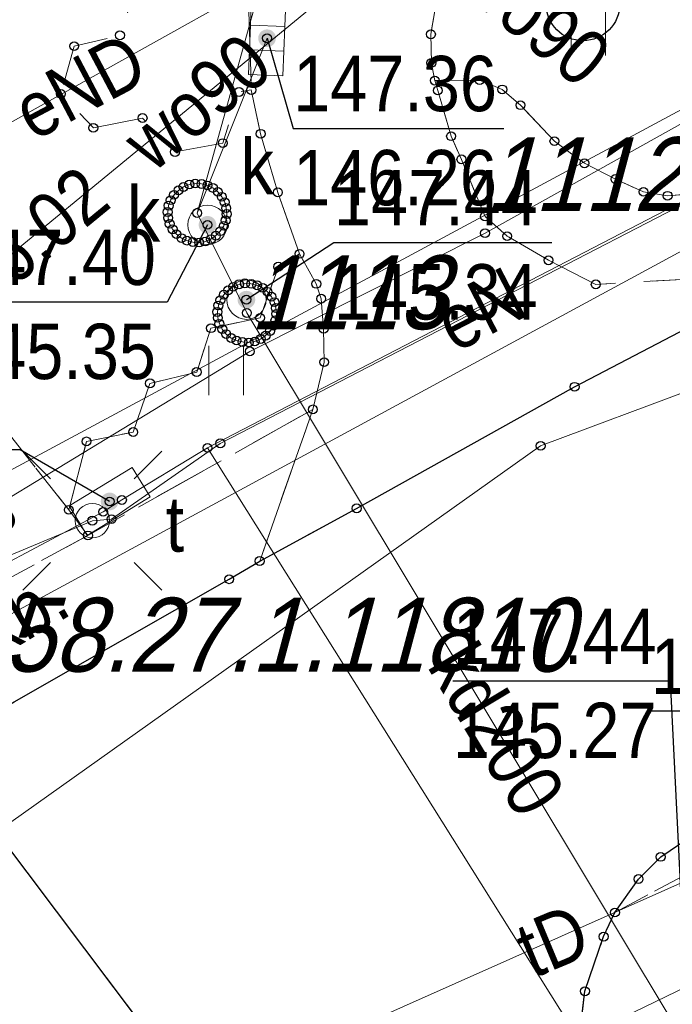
# Model space of a CAD drawing. Header units: metres. Extents: x 5548743 to 5556416, y 5707500 to 5714000.
# Tile 213 of 244: x 5554417 to 5554431, y 5710511 to 5710531. Entities that reach past the tile are written whole.
import ezdxf
from ezdxf.enums import TextEntityAlignment as Align

# ---------------------------------------------------------------- set-up
doc = ezdxf.new("R2010")
doc.units = ezdxf.units.M
for name, pattern in [('1.5_0.75', [2.25, 1.5, -0.75]), ('2.25_0.75', [3, 2.25, -0.75]), ('219-1000', [0]), ('suep_nn_1000', [0])]:
    doc.linetypes.add(name, pattern=pattern)
doc.layers.get('0').update_dxf_attribs({"color": 2, "lineweight": 5})
doc.styles.get("Standard").update_dxf_attribs({"font": 'Working1250', "width": 0.75})

# ---------------------------------------------------------------- blocks, each defined once
blk = doc.blocks.new('US22')
at = {"color": 0, "linetype": 'Continuous', "lineweight": 0}
blk.add_circle((0, 0), 0.4, dxfattribs=at)
blk = doc.blocks.new('PW01')
at = {"linetype": 'Continuous', "lineweight": 13}
h = blk.add_hatch(color=0, dxfattribs=at)
edge = h.paths.add_edge_path()
edge.add_arc((0, 0), 0.18, 0, 360)
blk = doc.blocks.new('US05')
at = {"color": 0, "linetype": 'Continuous', "lineweight": 13}
for p, q in [((-0.75, -0.35), (-0.75, 0.35)), ((-0.75, 0.35), (-0.25, 0.35)), ((-0.25, -0.35), (-0.25, 0.35)), ((-0.25, 0.35), (0.25, 0.35)), ((0.25, -0.35), (0.25, 0.35)), ((0.25, 0.35), (0.75, 0.35)), ((0.75, -0.35), (0.75, 0.35)), ((-0.75, -0.35), (-0.25, -0.35)), ((-0.25, -0.35), (0.25, -0.35)), ((0.25, -0.35), (0.75, -0.35))]:
    blk.add_line(p, q, dxfattribs=at)
blk = doc.blocks.new('SUWH')
at = {"color": 0, "linetype": 'Continuous'}
for p in [(-0.531, 0.969), (0, 0.75), (0.531, 0.969)]:
    blk.add_line(p, (0, 1.5), dxfattribs=at)
blk.add_circle((0, 0), 0.75, dxfattribs=at)
blk = doc.blocks.new('TU04')
at = {"color": 0, "linetype": 'Continuous', "lineweight": 13}
for p, q in [((0, 0), (0, 1)), ((0.7, 0), (0.7, 1))]:
    blk.add_line(p, q, dxfattribs=at)
blk = doc.blocks.new('SUEP1')
at = {"color": 0, "linetype": 'Continuous'}
for p, q in [((7.5, 0), (5.25, 0.75)), ((22.5, 0), (20.25, 0.75)), ((0, 0), (7.5, 0)), ((7.5, 0), (5.25, -0.75)), ((7.5, 0), (22.5, 0)), ((22.5, 0), (20.25, -0.75))]:
    blk.add_line(p, q, dxfattribs=at)
blk = doc.blocks.new('SM01')
at = {"color": 0, "linetype": 'Continuous', "lineweight": 13}
for p, q in [((-0.848, 0.848), (-1.414, 1.414)), ((0.849, 0.848), (1.414, 1.414)), ((-0.848, -0.849), (-1.414, -1.414)), ((0.849, -0.849), (1.414, -1.414))]:
    blk.add_line(p, q, dxfattribs=at)
blk.add_circle((0, 0), 0.35, dxfattribs=at)
blk = doc.blocks.new('US20')
at = {"color": 0, "linetype": 'Continuous', "lineweight": 13}
for p, q in [((-0.75, -0.35), (-0.75, 0.35)), ((-0.75, 0.35), (0.75, 0.35)), ((0.75, -0.35), (0.75, 0.35)), ((-0.75, -0.35), (0.75, -0.35))]:
    blk.add_line(p, q, dxfattribs=at)
blk = doc.blocks.new('PIKIETAW1891')
at = {"color": 0}
blk.add_circle((0, 0), 0.09, dxfattribs=at)

msp = doc.modelspace()

# ---------------------------------------------------------------- linework, layer by layer
at = {"layer": '218-kontur użytku gruntowego', "color": 3, "linetype": 'CONTINUOUS', "lineweight": 18, "flags": 128}
for points in [[(5554413.41, 5710519.89), (5554450.09, 5710539.61)], [(5554450.09, 5710539.61), (5554413.41, 5710519.89)]]:
    msp.add_lwpolyline(points, dxfattribs=at)
at = {"layer": '219-działka ewidencyjna', "color": 7, "linetype": '219-1000', "lineweight": 18, "flags": 128}
for points in [[(5554450.09, 5710539.61), (5554413.41, 5710519.89)], [(5554436.97, 5710514.35), (5554421.11, 5710506.67)]]:
    msp.add_lwpolyline(points, dxfattribs=at)
at = {"layer": 'chodnik', "color": 7, "linetype": '1.5_0.75', "lineweight": 18, "flags": 128}
for points in [[(5554409.6, 5710545.62), (5554415.1, 5710548.81), (5554424.57, 5710554.26), (5554423.48, 5710556.08), (5554421.45, 5710554.89), (5554419.97, 5710557.46), (5554419.57, 5710558.15), (5554416.73, 5710556.51), (5554417.08, 5710555.92), (5554418.62, 5710553.3), (5554415.59, 5710551.64), (5554414.79, 5710552.95), (5554411.31, 5710550.93), (5554410.54, 5710552.2), (5554410.21, 5710552.76), (5554407.17, 5710551.01), (5554407.6, 5710550.29), (5554409.1, 5710547.77), (5554402.53, 5710543.98), (5554402, 5710544.89), (5554401.03, 5710544.35), (5554386.59, 5710567.79), (5554374.1, 5710581.99), (5554358.19, 5710600.16), (5554356.05, 5710597.82), (5554384.2, 5710565.77), (5554398.04, 5710543.15), (5554393.98, 5710542.22), (5554393.69, 5710541.86), (5554394.87, 5710540.63), (5554399, 5710541.59), (5554401.02, 5710538.25), (5554402.9, 5710535.82), (5554401.94, 5710535.09), (5554403.5, 5710533.11), (5554404.4, 5710533.82), (5554408.42, 5710528.67), (5554407.51, 5710528), (5554409.02, 5710525.97), (5554409.97, 5710526.73), (5554411.75, 5710524.49), (5554416.03, 5710519.11), (5554418.7, 5710520.56), (5554418.31, 5710521.08), (5554416.25, 5710523.69), (5554414.24, 5710526.31), (5554408.62, 5710533.5), (5554406.48, 5710536.28), (5554403.82, 5710539.7), (5554402.71, 5710541.62)], [(5554416.25, 5710523.69), (5554418.31, 5710521.08), (5554418.67, 5710522.47), (5554419.62, 5710522.66), (5554419.96, 5710523.65), (5554420.91, 5710523.88), (5554421.2, 5710524.77), (5554422.2, 5710524.98), (5554422.57, 5710526.02), (5554423, 5710526.28), (5554422.56, 5710527.53), (5554422.21, 5710528.72), (5554422.02, 5710529.61), (5554421.77, 5710529.57), (5554421.44, 5710528.53), (5554420.47, 5710528.35), (5554419.81, 5710529.04), (5554418.81, 5710528.84), (5554418.15, 5710529.53), (5554418.42, 5710530.5), (5554419.35, 5710530.72), (5554419.67, 5710531.68), (5554418.95, 5710532.49), (5554419.29, 5710533.47), (5554420.27, 5710533.65), (5554420.91, 5710532.95), (5554421.91, 5710533.16), (5554422.21, 5710534.11), (5554421.54, 5710534.91), (5554421.77, 5710535.86), (5554422.76, 5710536.09), (5554423.1, 5710537.09), (5554424.01, 5710537.29), (5554424.79, 5710536.43), (5554425.05, 5710536.67), (5554426.14, 5710537.52), (5554426.31, 5710537.61), (5554425.25, 5710538.62), (5554425.53, 5710539.51), (5554426.47, 5710539.7), (5554426.78, 5710540.65), (5554426.1, 5710541.44), (5554425.08, 5710541.22), (5554424.42, 5710541.96), (5554424.73, 5710542.88), (5554424.04, 5710543.64), (5554423.01, 5710543.39), (5554422.67, 5710542.45), (5554421.72, 5710542.21), (5554421.06, 5710542.9), (5554421.3, 5710543.86), (5554420.73, 5710544.48), (5554421.07, 5710545.43), (5554420.37, 5710546.19), (5554419.36, 5710545.95), (5554419.01, 5710544.97), (5554418.05, 5710544.73), (5554417.41, 5710545.45), (5554417.69, 5710546.4), (5554416.95, 5710547.19), (5554415.94, 5710546.93), (5554415.31, 5710547.69), (5554415.49, 5710548.3), (5554415.1, 5710548.81), (5554409.6, 5710545.62), (5554409.85, 5710545.29), (5554409.61, 5710544.58), (5554410.32, 5710543.84), (5554410.11, 5710542.98), (5554409.12, 5710542.67), (5554408.87, 5710541.88), (5554407.93, 5710541.56), (5554407.56, 5710540.65), (5554406.63, 5710540.37), (5554406.32, 5710539.35), (5554407.01, 5710538.56), (5554408, 5710538.75), (5554408.63, 5710538.15), (5554408.4, 5710537.11), (5554406.64, 5710536.67), (5554406.48, 5710536.28), (5554408.62, 5710533.5), (5554409.27, 5710533.64), (5554409.59, 5710534.56), (5554410.45, 5710534.8), (5554411.15, 5710534.11), (5554412.14, 5710534.31), (5554412.82, 5710533.65), (5554412.59, 5710532.68), (5554413.31, 5710531.94), (5554414.26, 5710532.12), (5554414.9, 5710531.46), (5554414.67, 5710530.56), (5554413.74, 5710530.3), (5554413.39, 5710529.31), (5554414.05, 5710528.59), (5554413.81, 5710527.68), (5554414.53, 5710526.85), (5554415.56, 5710527.04), (5554416.17, 5710526.44), (5554415.88, 5710525.47), (5554416.58, 5710524.67)], [(5554428.68, 5710510.32), (5554428.71, 5710509.3), (5554428.85, 5710508.67), (5554429.18, 5710508.02), (5554431.12, 5710505.17), (5554431.32, 5710505.12), (5554431.07, 5710506.29), (5554431.03, 5710507.25), (5554431.24, 5710508.44), (5554431.65, 5710509.37), (5554432.29, 5710510.32), (5554433.29, 5710511.27), (5554434, 5710511.81), (5554444.33, 5710517.21), (5554446.4, 5710513.15), (5554444.44, 5710509.96), (5554443.56, 5710510), (5554443.1, 5710510.82), (5554441.95, 5710510.8), (5554441.42, 5710509.98), (5554440.44, 5710509.96), (5554439.99, 5710509.05), (5554440.34, 5710508.14), (5554439.92, 5710507.26), (5554440.52, 5710506.42), (5554441.51, 5710506.3), (5554441.99, 5710505.52), (5554443.06, 5710505.47), (5554444.6, 5710506.4), (5554445.11, 5710507), (5554446.04, 5710505.19), (5554445.25, 5710505.1), (5554444.66, 5710504.35), (5554443.68, 5710504.28), (5554443.05, 5710503.38), (5554443.6, 5710502.46), (5554443.17, 5710501.64), (5554443.67, 5710500.76), (5554444.68, 5710500.67), (5554445.14, 5710499.85), (5554446.21, 5710499.93), (5554446.83, 5710500.71), (5554447.76, 5710500.74), (5554448.26, 5710501.67), (5554447.82, 5710502.52), (5554448.35, 5710503.32), (5554451.99, 5710503.2), (5554454.86, 5710499.22), (5554457.35, 5710501.07), (5554454.72, 5710504.86), (5554456.51, 5710508.06), (5554456.13, 5710508.89), (5554456.44, 5710509.78), (5554456.55, 5710509.97), (5554465.15, 5710514.6), (5554465.57, 5710513.75), (5554467.51, 5710514.73), (5554466.99, 5710515.66), (5554470.4, 5710517.43), (5554474.47, 5710517.35), (5554476.66, 5710520.72), (5554484.57, 5710525.04), (5554485.07, 5710524.1), (5554486.93, 5710525.13), (5554486.48, 5710526.01), (5554497.58, 5710531.99), (5554498.19, 5710531.86), (5554498.78, 5710531.64), (5554499.18, 5710531.28), (5554502.01, 5710533.41), (5554501.83, 5710533.8), (5554501.84, 5710534.12), (5554502.03, 5710534.42), (5554509.05, 5710539.4), (5554508.94, 5710540.48), (5554508.06, 5710540.87), (5554508.43, 5710541.64), (5554507.85, 5710542.54), (5554506.95, 5710542.6), (5554506.5, 5710543.63), (5554491.87, 5710538.69), (5554484.57, 5710536.26), (5554478.34, 5710534.15), (5554478.09, 5710534.93), (5554474.12, 5710533.41), (5554474.36, 5710532.77), (5554472.05, 5710531.84), (5554446.11, 5710521.62), (5554445.81, 5710522.28), (5554442.07, 5710520.41), (5554442.42, 5710519.81), (5554435.85, 5710516.32), (5554433.79, 5710515.24), (5554429.41, 5710512.9), (5554429.18, 5710512.41), (5554428.8, 5710511.3)], [(5554425.75, 5710529.8), (5554425.81, 5710529.6), (5554426.08, 5710528.67), (5554426.29, 5710528.2), (5554426.77, 5710527.04), (5554427.22, 5710526.64), (5554428.06, 5710526.15), (5554429.02, 5710525.66), (5554433.01, 5710525.89), (5554437.5, 5710528.21), (5554440.1, 5710529.43), (5554442.88, 5710530.78), (5554447.4, 5710532.83), (5554448.6, 5710533.68), (5554449.39, 5710534.73), (5554450.07, 5710535.93), (5554450.66, 5710537.42), (5554451.01, 5710538.73), (5554451.08, 5710540.23), (5554450.88, 5710541.78), (5554450.55, 5710542.97), (5554448.71, 5710541.81), (5554448.82, 5710540.79), (5554448.86, 5710539.7), (5554448.82, 5710538.89), (5554448.59, 5710538.09), (5554448.33, 5710537.37), (5554447.97, 5710536.56), (5554447.66, 5710536.04), (5554447.23, 5710535.45), (5554446.81, 5710535.06), (5554446.27, 5710534.72), (5554443.32, 5710533.38), (5554438.66, 5710531.16), (5554435.72, 5710529.81), (5554431.66, 5710527.63), (5554431.07, 5710527.51), (5554430.48, 5710527.46), (5554429.99, 5710527.54), (5554429.42, 5710527.8), (5554428.79, 5710528.12), (5554428.18, 5710528.57), (5554427.49, 5710529.3), (5554427.12, 5710529.62), (5554426.66, 5710529.81)], [(5554406.45, 5710512.23), (5554408.24, 5710510.92), (5554412.43, 5710514.29), (5554414.65, 5710515.66), (5554417.2, 5710517.18), (5554421.57, 5710519.67), (5554422.19, 5710520.04), (5554423.27, 5710523.12), (5554418.7, 5710520.56), (5554416.03, 5710519.11), (5554411.31, 5710516.24), (5554409.91, 5710515.28), (5554407.12, 5710512.93)]]:
    msp.add_lwpolyline(points, close=True, dxfattribs=at)
at = {"layer": 'jezdnia', "color": 7, "linetype": '2.25_0.75', "lineweight": 18, "flags": 128}
for points in [[(5554412.43, 5710514.29), (5554408.24, 5710510.92), (5554418.66, 5710508.44), (5554419.59, 5710509.15), (5554420.38, 5710509.5), (5554421.46, 5710509.6), (5554422.36, 5710509.47), (5554423.16, 5710509.24), (5554423.89, 5710508.85), (5554424.46, 5710508.45), (5554428.69, 5710502.64), (5554439.05, 5710488.34), (5554439.27, 5710487.75), (5554439.32, 5710487.1), (5554439.14, 5710486.55), (5554438.1, 5710485.76), (5554437.65, 5710485.71), (5554436.85, 5710485.85), (5554441.68, 5710479.01), (5554444.19, 5710480.86), (5554442.45, 5710483.36), (5554443.47, 5710484.11), (5554467.28, 5710501.44), (5554488.48, 5710516.77), (5554505.22, 5710528.95), (5554521.64, 5710540.81), (5554534.16, 5710549.88), (5554542.28, 5710555.84), (5554542.73, 5710556.08), (5554548.69, 5710558.31), (5554550.14, 5710558.79), (5554550.8, 5710559.03), (5554551.51, 5710559.12), (5554552.37, 5710559.08), (5554553.78, 5710558.9), (5554554.78, 5710558.61), (5554555.64, 5710558.2), (5554556.75, 5710557.41), (5554557.27, 5710556.62), (5554557.72, 5710555.64), (5554562.19, 5710557.43), (5554562.14, 5710560.52), (5554558, 5710570.33), (5554557.22, 5710570.54), (5554556.66, 5710571.02), (5554556.14, 5710571.5), (5554555.73, 5710572.18), (5554551.34, 5710570.77), (5554551.5, 5710569.95), (5554551.48, 5710569.22), (5554551.26, 5710568.27), (5554550.9, 5710567.4), (5554550.49, 5710566.63), (5554550, 5710565.93), (5554549.32, 5710565.24), (5554547.89, 5710564.5), (5554545.11, 5710563.32), (5554541.28, 5710561.94), (5554534.34, 5710559.41), (5554531.12, 5710560.98), (5554521.77, 5710557.63), (5554514.14, 5710555.67), (5554512.15, 5710552.94), (5554509.31, 5710551.99), (5554508.96, 5710551.99), (5554508.15, 5710552.25), (5554507.64, 5710552.54), (5554506.95, 5710553.08), (5554506.33, 5710553.74), (5554505.62, 5710554.6), (5554504.27, 5710557.08), (5554503.76, 5710559.81), (5554500.07, 5710560.85), (5554495.64, 5710558.86), (5554496.41, 5710557.66), (5554496.92, 5710556.29), (5554497.23, 5710555.1), (5554497.4, 5710553.9), (5554497.47, 5710552.1), (5554497.29, 5710550.89), (5554497.03, 5710549.78), (5554496.59, 5710548.91), (5554496.04, 5710547.96), (5554495.73, 5710547.56), (5554494.8, 5710547.25), (5554491.67, 5710548.63), (5554486.93, 5710547.1), (5554485.39, 5710546.56), (5554480.26, 5710544.86), (5554478.27, 5710541.32), (5554476.06, 5710540.6), (5554472.16, 5710539.33), (5554470.22, 5710538.71), (5554468.48, 5710538.32), (5554467.02, 5710538.21), (5554465.68, 5710538.2), (5554464.68, 5710538.33), (5554463.62, 5710538.55), (5554462.32, 5710538.98), (5554460.78, 5710539.89), (5554459.64, 5710540.79), (5554459.04, 5710541.45), (5554456.35, 5710545.55), (5554450.55, 5710542.97), (5554450.88, 5710541.78), (5554451.08, 5710540.23), (5554451.01, 5710538.73), (5554450.66, 5710537.42), (5554450.07, 5710535.93), (5554449.39, 5710534.73), (5554448.6, 5710533.68), (5554447.4, 5710532.83), (5554442.88, 5710530.78), (5554440.1, 5710529.43), (5554437.5, 5710528.21), (5554433.01, 5710525.89), (5554428.59, 5710523.58), (5554424.16, 5710521.11), (5554422.19, 5710520.04), (5554421.57, 5710519.67), (5554417.2, 5710517.18), (5554414.65, 5710515.66)], [(5554423.49, 5710524.76), (5554423.5, 5710524.08), (5554423.27, 5710523.12), (5554422.19, 5710520.04), (5554424.16, 5710521.11), (5554428.59, 5710523.58), (5554433.01, 5710525.89), (5554429.02, 5710525.66), (5554428.06, 5710526.15), (5554427.22, 5710526.64), (5554426.77, 5710527.04), (5554426.29, 5710528.2), (5554426.08, 5710528.67), (5554425.81, 5710529.6), (5554425.75, 5710529.8), (5554425.68, 5710530.16), (5554425.67, 5710530.74), (5554425.75, 5710531.22), (5554425.92, 5710531.76), (5554426.18, 5710532.33), (5554426.53, 5710532.87), (5554426.9, 5710533.34), (5554427.37, 5710533.84), (5554427.88, 5710534.29), (5554431.3, 5710536.35), (5554431.9, 5710536.68), (5554432.79, 5710537.03), (5554433.3, 5710537.11), (5554433.82, 5710537.08), (5554434.46, 5710536.98), (5554435.04, 5710536.81), (5554435.57, 5710536.62), (5554436.05, 5710536.38), (5554436.49, 5710536.06), (5554436.99, 5710535.62), (5554437.38, 5710535.1), (5554439.15, 5710532.63), (5554448.02, 5710538.58), (5554448.29, 5710538.82), (5554448.5, 5710539), (5554448.52, 5710539.31), (5554434.27, 5710560.71), (5554430.08, 5710557.92), (5554424.57, 5710554.26), (5554424.97, 5710553.64), (5554420.86, 5710550.76), (5554425.14, 5710544.32), (5554427.99, 5710546.27), (5554428.77, 5710546.5), (5554429.14, 5710546.49), (5554429.5, 5710546.43), (5554429.84, 5710546.27), (5554430.15, 5710546.04), (5554430.29, 5710545.76), (5554430.67, 5710544.85), (5554430.94, 5710543.91), (5554430.89, 5710543.59), (5554430.85, 5710542.88), (5554430.75, 5710542.26), (5554430.35, 5710541.02), (5554429.91, 5710540.35), (5554429.16, 5710539.47), (5554428.71, 5710539.04), (5554426.31, 5710537.61), (5554426.14, 5710537.52), (5554425.05, 5710536.67), (5554424.79, 5710536.43), (5554424.46, 5710536.13), (5554423.82, 5710535.42), (5554423.29, 5710534.63), (5554422.8, 5710533.88), (5554422.53, 5710533.17), (5554422.22, 5710532.26), (5554421.97, 5710531.2), (5554422.02, 5710529.61), (5554422.21, 5710528.72), (5554422.56, 5710527.53), (5554423, 5710526.28), (5554423.34, 5710525.67), (5554423.44, 5710525.37)], [(5554428.71, 5710509.3), (5554428.68, 5710510.32), (5554428.8, 5710511.3), (5554429.18, 5710512.41), (5554429.41, 5710512.9), (5554429.89, 5710513.58), (5554430.34, 5710514.03), (5554432.33, 5710515.38), (5554437.11, 5710517.92), (5554442.07, 5710520.41), (5554445.81, 5710522.28), (5554447.94, 5710523.14), (5554451.04, 5710524.57), (5554456.41, 5710526.65), (5554473.26, 5710533.11), (5554474.12, 5710533.41), (5554478.09, 5710534.93), (5554483.66, 5710536.94), (5554498.64, 5710542.03), (5554516.16, 5710548.01), (5554516.93, 5710548), (5554517.64, 5710547.84), (5554518.12, 5710547.63), (5554518.49, 5710547.33), (5554518.69, 5710546.82), (5554518.62, 5710546.31), (5554518.49, 5710545.68), (5554518.25, 5710545.11), (5554502.01, 5710533.41), (5554499.18, 5710531.28), (5554480.51, 5710517.72), (5554457.35, 5710501.07), (5554454.86, 5710499.22), (5554446.83, 5710493.37), (5554446.13, 5710492.94), (5554445.39, 5710492.65), (5554444.53, 5710492.46), (5554443.54, 5710492.36), (5554442.75, 5710492.37), (5554441.95, 5710492.65), (5554440.44, 5710493.3), (5554439.31, 5710494.14), (5554438.58, 5710494.97), (5554431.32, 5710505.12), (5554431.12, 5710505.17), (5554429.18, 5710508.02), (5554428.85, 5710508.67)]]:
    msp.add_lwpolyline(points, close=True, dxfattribs=at)
at = {"layer": 'komora podziemna', "color": 34, "linetype": 'CONTINUOUS', "lineweight": 18, "flags": 128}
for points in [[(5554421.24, 5710527.62), (5554421.34, 5710527.54), (5554421.42, 5710527.44), (5554421.48, 5710527.33), (5554421.51, 5710527.21), (5554421.52, 5710527.09), (5554421.5, 5710526.96), (5554421.46, 5710526.85), (5554421.39, 5710526.74), (5554421.3, 5710526.65), (5554421.2, 5710526.58), (5554421.08, 5710526.53), (5554420.96, 5710526.51), (5554420.83, 5710526.52), (5554420.71, 5710526.55), (5554420.6, 5710526.6), (5554420.5, 5710526.68), (5554420.42, 5710526.78), (5554420.36, 5710526.89), (5554420.33, 5710527.01), (5554420.32, 5710527.13), (5554420.34, 5710527.26), (5554420.38, 5710527.37), (5554420.45, 5710527.48), (5554420.54, 5710527.57), (5554420.64, 5710527.64), (5554420.76, 5710527.69), (5554420.88, 5710527.71), (5554421.01, 5710527.7), (5554421.13, 5710527.67)], [(5554421.51, 5710524.65), (5554421.43, 5710524.75), (5554421.37, 5710524.86), (5554421.34, 5710524.98), (5554421.33, 5710525.1), (5554421.35, 5710525.23), (5554421.39, 5710525.34), (5554421.46, 5710525.45), (5554421.55, 5710525.54), (5554421.65, 5710525.61), (5554421.77, 5710525.66), (5554421.89, 5710525.68), (5554422.02, 5710525.67), (5554422.14, 5710525.64), (5554422.25, 5710525.59), (5554422.35, 5710525.51), (5554422.43, 5710525.41), (5554422.49, 5710525.3), (5554422.52, 5710525.18), (5554422.53, 5710525.06), (5554422.51, 5710524.93), (5554422.47, 5710524.82), (5554422.4, 5710524.71), (5554422.31, 5710524.62), (5554422.21, 5710524.55), (5554422.09, 5710524.5), (5554421.97, 5710524.48), (5554421.84, 5710524.49), (5554421.72, 5710524.52), (5554421.61, 5710524.57)]]:
    msp.add_lwpolyline(points, close=True, dxfattribs=at)
at = {"layer": 'krawężnik', "color": 7, "linetype": 'CONTINUOUS', "lineweight": 25, "flags": 128}
for points in [[(5554428.68, 5710510.32), (5554428.8, 5710511.3), (5554429.18, 5710512.41), (5554429.41, 5710512.9), (5554429.89, 5710513.58), (5554430.34, 5710514.03), (5554432.33, 5710515.38), (5554437.11, 5710517.92), (5554442.07, 5710520.41), (5554445.81, 5710522.28), (5554447.94, 5710523.14), (5554451.04, 5710524.57), (5554456.41, 5710526.65), (5554473.26, 5710533.11), (5554474.12, 5710533.41), (5554478.09, 5710534.93), (5554483.66, 5710536.94), (5554498.64, 5710542.03), (5554516.16, 5710548.01)], [(5554408.24, 5710510.92), (5554412.43, 5710514.29), (5554414.65, 5710515.66), (5554417.2, 5710517.18), (5554421.57, 5710519.67), (5554422.19, 5710520.04), (5554424.16, 5710521.11), (5554428.59, 5710523.58), (5554433.01, 5710525.89), (5554437.5, 5710528.21), (5554440.1, 5710529.43), (5554442.88, 5710530.78), (5554447.4, 5710532.83), (5554448.6, 5710533.68), (5554449.39, 5710534.73), (5554450.07, 5710535.93), (5554450.66, 5710537.42), (5554451.01, 5710538.73), (5554451.08, 5710540.23), (5554450.88, 5710541.78), (5554450.55, 5710542.97)]]:
    msp.add_lwpolyline(points, dxfattribs=at)
at = {"layer": 'przewód elektroenergetyczny niskiego napięcia', "color": 1, "linetype": 'suep_nn_1000', "lineweight": 18, "flags": 128}
msp.add_lwpolyline([(5554436.01, 5710489.1), (5554409.56, 5710524.2)], dxfattribs=at)
at = {"layer": 'przewód elektroenergetyczny podziemny', "color": 1, "linetype": 'CONTINUOUS', "lineweight": 18, "flags": 128}
for points in [[(5554402.54, 5710535.66), (5554406.33, 5710530.51), (5554415.56, 5710519.51), (5554418.79, 5710520.86), (5554419.18, 5710520.89), (5554421.39, 5710522.43), (5554437.3, 5710530.65), (5554442.05, 5710532.83), (5554442.28, 5710533.22), (5554447.43, 5710536.26)], [(5554410.19, 5710525.08), (5554423.02, 5710532.24), (5554431.49, 5710531.47), (5554436.96, 5710534.44)]]:
    msp.add_lwpolyline(points, dxfattribs=at)
at = {"layer": 'przewód gazowy', "color": 40, "linetype": 'CONTINUOUS', "lineweight": 18, "flags": 128}
msp.add_lwpolyline([(5554458.63, 5710544.72), (5554458.1, 5710544.34), (5554451.6, 5710539.31), (5554451.16, 5710539.12), (5554449.01, 5710537.31), (5554447.71, 5710535.78), (5554439.6, 5710531.12), (5554415.09, 5710517.86), (5554410.42, 5710514.68), (5554410.59, 5710513.89), (5554417.1, 5710505.78)], dxfattribs=at)
msp.add_lwpolyline([(5554458.63, 5710544.72), (5554458.1, 5710544.34), (5554451.6, 5710539.31), (5554451.16, 5710539.12), (5554449.01, 5710537.31), (5554447.71, 5710535.78), (5554439.6, 5710531.12), (5554415.09, 5710517.86), (5554410.42, 5710514.68), (5554410.59, 5710513.89), (5554417.1, 5710505.78)], dxfattribs=at)
at = {"layer": 'przewód kanalizacyjny', "color": 34, "linetype": 'CONTINUOUS', "lineweight": 18, "flags": 128}
for points in [[(5554430.94, 5710510.08), (5554421.93, 5710525.08), (5554420.92, 5710527.11), (5554423.38, 5710535.95), (5554436.54, 5710550.44)], [(5554420.92, 5710527.11), (5554422.34, 5710530.66)]]:
    msp.add_lwpolyline(points, dxfattribs=at)
at = {"layer": 'przewód telekomunikacyjny podziemny', "color": 30, "linetype": 'CONTINUOUS', "lineweight": 18, "flags": 128}
for points in [[(5554451.62, 5710615.26), (5554451.25, 5710615.01), (5554445.5, 5710612.03), (5554439.88, 5710609.43), (5554431.8, 5710606.18), (5554420.5, 5710599.89), (5554413.04, 5710595.05), (5554418.43, 5710587.27), (5554421.85, 5710580.69), (5554423.62, 5710578.89), (5554425.07, 5710576.9), (5554428.95, 5710571.78), (5554432.09, 5710567.46), (5554439.67, 5710557.33), (5554446.17, 5710546.45), (5554449.55, 5710541.81), (5554450.74, 5710539.67), (5554440.28, 5710534.28), (5554434.87, 5710531.22), (5554426.77, 5710526.7), (5554421.99, 5710524.3), (5554412.76, 5710518.69), (5554409.67, 5710523.11), (5554408.89, 5710523.91)], [(5554374.01, 5710454.75), (5554369.95, 5710464.56), (5554368.86, 5710465.36), (5554380.31, 5710483.95), (5554389.55, 5710494.24), (5554395.67, 5710499.5), (5554427.9, 5710522.38), (5554455.78, 5710532.81), (5554483.92, 5710541.5), (5554524.38, 5710553.96), (5554539.21, 5710559.79), (5554555.97, 5710566.98), (5554585.2, 5710580.72), (5554598.19, 5710584.52), (5554607.28, 5710586.33), (5554615.01, 5710584.66), (5554643.84, 5710573.06)], [(5554417.46, 5710586.08), (5554417.53, 5710585.55), (5554429.97, 5710566), (5554432.27, 5710564.26), (5554445.48, 5710544.65), (5554445.62, 5710544.44), (5554445.73, 5710544.23), (5554449.01, 5710539.11), (5554441.92, 5710533.29), (5554441.76, 5710533.08), (5554441.56, 5710532.94), (5554421.13, 5710522.34)], [(5554421.13, 5710522.34), (5554419.39, 5710521.28), (5554419.01, 5710521.04), (5554415.54, 5710519.2), (5554411.77, 5710522.87), (5554411.34, 5710523.15), (5554406.82, 5710529.66), (5554402.62, 5710535)], [(5554421.13, 5710522.34), (5554431.67, 5710505.55), (5554435.87, 5710499.41), (5554436.57, 5710499.42), (5554436.69, 5710499.21), (5554437.33, 5710498.11), (5554442.19, 5710496.99), (5554448.08, 5710494.74), (5554450.27, 5710491.85)], [(5554374.01, 5710454.75), (5554382.04, 5710468.19), (5554389.21, 5710479.14), (5554397.08, 5710487.16), (5554402.37, 5710492.55), (5554420.79, 5710509.07), (5554435.86, 5710515.77)]]:
    msp.add_lwpolyline(points, dxfattribs=at)
at = {"layer": 'przewód wodociągowy', "color": 5, "linetype": 'CONTINUOUS', "lineweight": 18, "flags": 128}
msp.add_lwpolyline([(5554426.68, 5710533.94), (5554425.86, 5710533.44), (5554415.76, 5710525.14)], dxfattribs=at)
at = {"layer": 'rzedna-Atr2', "color": 7, "flags": 128}
for points in [[(5554422.34, 5710530.66), (5554422.87, 5710528.83), (5554427.153, 5710528.83)], [(5554421.13, 5710526.87), (5554420.31, 5710525.3), (5554415.94, 5710525.3)], [(5554421.92, 5710525.35), (5554423.7, 5710526.51), (5554428.126, 5710526.51)], [(5554419.14, 5710521.25), (5554417.32, 5710522.3), (5554413.037, 5710522.3)], [(5554430.92, 5710509.93), (5554430.54, 5710517.6), (5554426.114, 5710517.6)], [(5554435.86, 5710515.77), (5554434.46, 5710516.99), (5554430.138, 5710516.99)]]:
    msp.add_lwpolyline(points, dxfattribs=at)
at = {"layer": 'trawnik', "color": 7, "linetype": '1.5_0.75', "lineweight": 18, "flags": 128}
for points in [[(5554434.27, 5710560.71), (5554448.52, 5710539.31), (5554448.5, 5710539), (5554448.29, 5710538.82), (5554448.02, 5710538.58), (5554439.15, 5710532.63), (5554437.38, 5710535.1), (5554436.99, 5710535.62), (5554436.49, 5710536.06), (5554436.05, 5710536.38), (5554435.57, 5710536.62), (5554435.04, 5710536.81), (5554434.46, 5710536.98), (5554433.82, 5710537.08), (5554433.3, 5710537.11), (5554432.79, 5710537.03), (5554431.9, 5710536.68), (5554431.3, 5710536.35), (5554427.88, 5710534.29), (5554427.37, 5710533.84), (5554426.9, 5710533.34), (5554426.53, 5710532.87), (5554426.18, 5710532.33), (5554425.92, 5710531.76), (5554425.75, 5710531.22), (5554425.67, 5710530.74), (5554425.68, 5710530.16), (5554425.75, 5710529.8), (5554426.66, 5710529.81), (5554427.12, 5710529.62), (5554427.49, 5710529.3), (5554428.18, 5710528.57), (5554428.79, 5710528.12), (5554429.42, 5710527.8), (5554429.99, 5710527.54), (5554430.48, 5710527.46), (5554431.07, 5710527.51), (5554431.66, 5710527.63), (5554435.72, 5710529.81), (5554438.66, 5710531.16), (5554443.32, 5710533.38), (5554446.27, 5710534.72), (5554446.81, 5710535.06), (5554447.23, 5710535.45), (5554447.66, 5710536.04), (5554447.97, 5710536.56), (5554448.33, 5710537.37), (5554448.59, 5710538.09), (5554448.82, 5710538.89), (5554448.86, 5710539.7), (5554448.82, 5710540.79), (5554448.71, 5710541.81), (5554442.92, 5710550.53), (5554438.15, 5710557.6), (5554435.47, 5710561.55)], [(5554418.31, 5710521.08), (5554418.7, 5710520.56), (5554423.27, 5710523.12), (5554423.5, 5710524.08), (5554423.49, 5710524.76), (5554423.44, 5710525.37), (5554423.34, 5710525.67), (5554423, 5710526.28), (5554422.57, 5710526.02), (5554422.2, 5710524.98), (5554421.2, 5710524.77), (5554420.91, 5710523.88), (5554419.96, 5710523.65), (5554419.62, 5710522.66), (5554418.67, 5710522.47)], [(5554442.07, 5710520.41), (5554437.11, 5710517.92), (5554432.33, 5710515.38), (5554430.34, 5710514.03), (5554429.89, 5710513.58), (5554429.41, 5710512.9), (5554433.79, 5710515.24), (5554435.85, 5710516.32), (5554442.42, 5710519.81)]]:
    msp.add_lwpolyline(points, close=True, dxfattribs=at)

# ---------------------------------------------------------------- block references
at = {"layer": 'hydrant', "color": 5, "linetype": 'CONTINUOUS', "lineweight": 18}
msp.add_blockref('SUWH', (5554428.76, 5710531.36), dxfattribs=at)
at = {"layer": 'kratka ściekowa', "color": 34, "linetype": 'CONTINUOUS', "lineweight": 18, "rotation": 87.727}
msp.add_blockref('US05', (5554422.34, 5710530.66), dxfattribs=at)
at = {"layer": 'latarnia', "color": 7, "linetype": 'CONTINUOUS', "lineweight": 18}
msp.add_blockref('SM01', (5554418.79, 5710520.86), dxfattribs=at)
at = {"layer": 'przewód elektroenergetyczny niskiego napięcia', "color": 1, "linetype": 'CONTINUOUS', "lineweight": 18, "rotation": 307}
msp.add_blockref('SUEP1', (5554409.56, 5710524.2), dxfattribs=at)
at = {"layer": 'Punkt roboczy BDOT GESUT K1', "color": 6, "linetype": 'CONTINUOUS', "lineweight": 18}
for p in [(5554419.35, 5710530.72), (5554422.34, 5710530.66), (5554422.34, 5710530.66), (5554422.34, 5710530.66), (5554425.67, 5710530.74), (5554425.67, 5710530.74), (5554418.42, 5710530.5), (5554425.68, 5710530.16), (5554425.68, 5710530.16), (5554425.75, 5710529.8), (5554425.75, 5710529.8), (5554425.75, 5710529.8), (5554426.66, 5710529.81), (5554426.66, 5710529.81), (5554421.77, 5710529.57), (5554422.02, 5710529.61), (5554422.02, 5710529.61), (5554425.81, 5710529.6), (5554425.81, 5710529.6), (5554427.12, 5710529.62), (5554427.12, 5710529.62), (5554418.15, 5710529.53), (5554427.49, 5710529.3), (5554427.49, 5710529.3), (5554419.81, 5710529.04), (5554418.81, 5710528.84), (5554422.21, 5710528.72), (5554422.21, 5710528.72), (5554426.08, 5710528.67), (5554426.08, 5710528.67), (5554428.18, 5710528.57), (5554428.18, 5710528.57), (5554420.47, 5710528.35), (5554421.44, 5710528.53), (5554426.29, 5710528.2), (5554426.29, 5710528.2), (5554428.79, 5710528.12), (5554428.79, 5710528.12), (5554429.42, 5710527.8), (5554429.42, 5710527.8), (5554420.54, 5710527.57), (5554420.64, 5710527.64), (5554420.76, 5710527.69), (5554420.88, 5710527.71), (5554421.01, 5710527.7), (5554421.13, 5710527.67), (5554421.24, 5710527.62), (5554420.38, 5710527.37), (5554420.45, 5710527.48), (5554421.34, 5710527.54), (5554421.42, 5710527.44), (5554422.56, 5710527.53), (5554422.56, 5710527.53), (5554429.99, 5710527.54), (5554429.99, 5710527.54), (5554430.48, 5710527.46), (5554430.48, 5710527.46), (5554420.34, 5710527.26), (5554421.48, 5710527.33), (5554421.51, 5710527.21), (5554420.32, 5710527.13), (5554420.33, 5710527.01), (5554420.92, 5710527.11), (5554420.92, 5710527.11), (5554421.5, 5710526.96), (5554421.52, 5710527.09), (5554426.77, 5710527.04), (5554426.77, 5710527.04), (5554420.36, 5710526.89), (5554420.42, 5710526.78), (5554421.13, 5710526.87), (5554421.13, 5710526.87), (5554421.46, 5710526.85), (5554420.5, 5710526.68), (5554420.6, 5710526.6), (5554420.71, 5710526.55), (5554421.2, 5710526.58), (5554421.3, 5710526.65), (5554421.39, 5710526.74), (5554426.77, 5710526.7), (5554427.22, 5710526.64), (5554427.22, 5710526.64), (5554420.83, 5710526.52), (5554420.96, 5710526.51), (5554421.08, 5710526.53), (5554423, 5710526.28), (5554423, 5710526.28), (5554423, 5710526.28), (5554428.06, 5710526.15), (5554428.06, 5710526.15), (5554422.57, 5710526.02), (5554422.57, 5710526.02), (5554421.65, 5710525.61), (5554421.77, 5710525.66), (5554421.89, 5710525.68), (5554422.02, 5710525.67), (5554422.14, 5710525.64), (5554422.25, 5710525.59), (5554423.34, 5710525.67), (5554423.34, 5710525.67), (5554429.02, 5710525.66), (5554429.02, 5710525.66), (5554421.46, 5710525.45), (5554421.55, 5710525.54), (5554421.92, 5710525.35), (5554421.92, 5710525.35), (5554422.35, 5710525.51), (5554422.43, 5710525.41), (5554423.44, 5710525.37), (5554423.44, 5710525.37), (5554421.35, 5710525.23), (5554421.39, 5710525.34), (5554422.49, 5710525.3), (5554422.52, 5710525.18), (5554421.33, 5710525.1), (5554421.34, 5710524.98), (5554421.93, 5710525.08), (5554422.2, 5710524.98), (5554422.2, 5710524.98), (5554422.53, 5710525.06), (5554421.2, 5710524.77), (5554421.2, 5710524.77), (5554421.37, 5710524.86), (5554421.43, 5710524.75), (5554422.47, 5710524.82), (5554422.51, 5710524.93), (5554423.49, 5710524.76), (5554423.49, 5710524.76), (5554421.51, 5710524.65), (5554421.61, 5710524.57), (5554422.21, 5710524.55), (5554422.31, 5710524.62), (5554422.4, 5710524.71), (5554421.72, 5710524.52), (5554421.84, 5710524.49), (5554421.97, 5710524.48), (5554422.09, 5710524.5), (5554421.99, 5710524.3), (5554423.5, 5710524.08), (5554423.5, 5710524.08), (5554420.91, 5710523.88), (5554420.91, 5710523.88), (5554419.96, 5710523.65), (5554419.96, 5710523.65), (5554428.59, 5710523.58), (5554428.59, 5710523.58), (5554428.59, 5710523.58), (5554423.27, 5710523.12), (5554423.27, 5710523.12), (5554423.27, 5710523.12), (5554419.62, 5710522.66), (5554419.62, 5710522.66), (5554418.67, 5710522.47), (5554418.67, 5710522.47), (5554421.39, 5710522.43), (5554427.9, 5710522.38), (5554421.13, 5710522.34), (5554421.13, 5710522.34), (5554421.13, 5710522.34), (5554419.14, 5710521.25), (5554419.14, 5710521.25), (5554419.39, 5710521.28), (5554418.31, 5710521.08), (5554418.31, 5710521.08), (5554418.31, 5710521.08), (5554419.01, 5710521.04), (5554424.16, 5710521.11), (5554424.16, 5710521.11), (5554424.16, 5710521.11), (5554418.79, 5710520.86), (5554418.79, 5710520.86), (5554419.18, 5710520.89), (5554418.7, 5710520.56), (5554418.7, 5710520.56), (5554418.7, 5710520.56), (5554422.19, 5710520.04), (5554422.19, 5710520.04), (5554422.19, 5710520.04), (5554422.19, 5710520.04), (5554421.57, 5710519.67), (5554421.57, 5710519.67), (5554421.57, 5710519.67), (5554430.34, 5710514.03), (5554430.34, 5710514.03), (5554430.34, 5710514.03), (5554429.89, 5710513.58), (5554429.89, 5710513.58), (5554429.89, 5710513.58), (5554429.41, 5710512.9), (5554429.41, 5710512.9), (5554429.41, 5710512.9), (5554429.41, 5710512.9), (5554429.18, 5710512.41), (5554429.18, 5710512.41), (5554429.18, 5710512.41), (5554428.8, 5710511.3), (5554428.8, 5710511.3), (5554428.8, 5710511.3)]:
    msp.add_blockref('PIKIETAW1891', p, dxfattribs=at)
at = {"layer": 'rzedna', "color": 7, "linetype": 'CONTINUOUS', "lineweight": 18}
for p in [(5554422.34, 5710530.66), (5554421.13, 5710526.87), (5554421.92, 5710525.35), (5554419.14, 5710521.25)]:
    msp.add_blockref('PW01', p, dxfattribs=at)
at = {"layer": 'szafa telekomunikacyjna lub kontener', "color": 30, "linetype": 'CONTINUOUS', "lineweight": 18, "rotation": 31.373}
msp.add_blockref('US20', (5554419.14, 5710521.25), dxfattribs=at)
at = {"layer": 'trawnik', "color": 7, "linetype": 'CONTINUOUS', "lineweight": 18}
for p in [(5554428.519, 5710530.309), (5554421.159, 5710523.409)]:
    msp.add_blockref('TU04', p, dxfattribs=at)
at = {"layer": 'właz do komory lub kanału - okrągły', "color": 7, "linetype": 'CONTINUOUS', "lineweight": 18}
for p in [(5554421.13, 5710526.87), (5554421.92, 5710525.35)]:
    msp.add_blockref('US22', p, dxfattribs=at)

# ---------------------------------------------------------------- texts
at = {"layer": 'chodnik-Atr17', "color": 7, "width": 0.9}
msp.add_text('ch.kb.', height=1.125, rotation=30.798, dxfattribs=at).set_placement((5554415.31, 5710517.13))
at = {"layer": 'przewód elektroenergetyczny podziemny-Atr1', "color": 1, "width": 0.9}
for s, rotation, p in [('eND', 27.873, (5554417.33, 5710529.06)), ('eN', 27.323, (5554425.9, 5710524.76))]:
    msp.add_text(s, height=1.125, rotation=rotation, dxfattribs=at).set_placement(p, align=Align.MIDDLE_LEFT)
at = {"layer": 'przewód kanalizacyjny-Atr1', "color": 34, "width": 0.9}
msp.add_text('kd200', height=1.125, rotation=300.991, dxfattribs=at).set_placement((5554426.06, 5710518.2), align=Align.MIDDLE_LEFT)
at = {"layer": 'przewód telekomunikacyjny podziemny-Atr1', "color": 30, "width": 0.9}
for s, rotation, p in [('ts', 31.291, (5554416.15, 5710520.75)), ('tD', 22.646, (5554427.52, 5710512.07))]:
    msp.add_text(s, height=1.125, rotation=rotation, dxfattribs=at).set_placement(p, align=Align.MIDDLE_LEFT)
at = {"layer": 'przewód wodociągowy-Atr1', "color": 5, "width": 0.9}
msp.add_text('wo90', height=1.125, rotation=320.345, dxfattribs=at).set_placement((5554426.92, 5710532.54), align=Align.TOP_LEFT)
msp.add_text('wo90', height=1.125, rotation=39.414, dxfattribs=at).set_placement((5554420.91, 5710529.37), align=Align.MIDDLE_CENTER)
at = {"layer": 'Punkt roboczy BDOT GESUT K1-Atr103', "color": 6, "oblique": 15, "width": 0.9}
for s, p in [('1112', (5554426.77, 5710526.7)), ('1113', (5554421.99, 5710524.3))]:
    msp.add_text(s, height=1.5, dxfattribs=at).set_placement(p, align=Align.BOTTOM_LEFT)
at = {"layer": 'rzedna-Atr2', "color": 7, "width": 0.9}
for s, p in [('147.36', (5554422.87, 5710528.841)), ('147.44', (5554423.7, 5710526.521)), ('147.40', (5554415.94, 5710525.311)), ('147.44', (5554426.114, 5710517.611))]:
    msp.add_text(s, height=1.125, dxfattribs=at).set_placement(p, align=Align.BOTTOM_LEFT)
at = {"layer": 'rzedna-Atr2', "color": 5, "width": 0.9}
msp.add_text('146.02', height=1.125, rotation=39.414, dxfattribs=at).set_placement((5554417.26, 5710526.38), align=Align.MIDDLE_CENTER)
at = {"layer": 'rzedna-Atr2', "color": 30, "width": 0.9}
msp.add_text('147.70', height=1.125, dxfattribs=at).set_placement((5554430.138, 5710517.001), align=Align.BOTTOM_LEFT)
at = {"layer": 'rzedna-Atr3', "color": 7, "width": 0.9}
for s, p in [('146.26', (5554422.87, 5710526.929)), ('145.34', (5554423.7, 5710524.609)), ('145.35', (5554415.94, 5710523.399)), ('145.27', (5554426.114, 5710515.699))]:
    msp.add_text(s, height=1.125, dxfattribs=at).set_placement(p, align=Align.BOTTOM_LEFT)
at = {"layer": 'szafa telekomunikacyjna lub kontener-Atr17', "color": 30, "width": 0.9}
msp.add_text('t', height=1.125, dxfattribs=at).set_placement((5554420.28, 5710520.23))
at = {"layer": 'Szczegółowa osnowa geodezyjna pozioma-Atr103', "color": 7, "oblique": 15, "width": 0.9}
msp.add_text('5.158.27.1.11810', height=1.5, dxfattribs=at).set_placement((5554414.487, 5710517.343), align=Align.BOTTOM_LEFT)
at = {"layer": 'właz do komory lub kanału - okrągły-Atr17', "color": 7, "width": 0.9}
for p in [(5554421.8, 5710527.49), (5554419.49, 5710526.53)]:
    msp.add_text('k', height=1.125, dxfattribs=at).set_placement(p)

doc.saveas('drawing.dxf')
